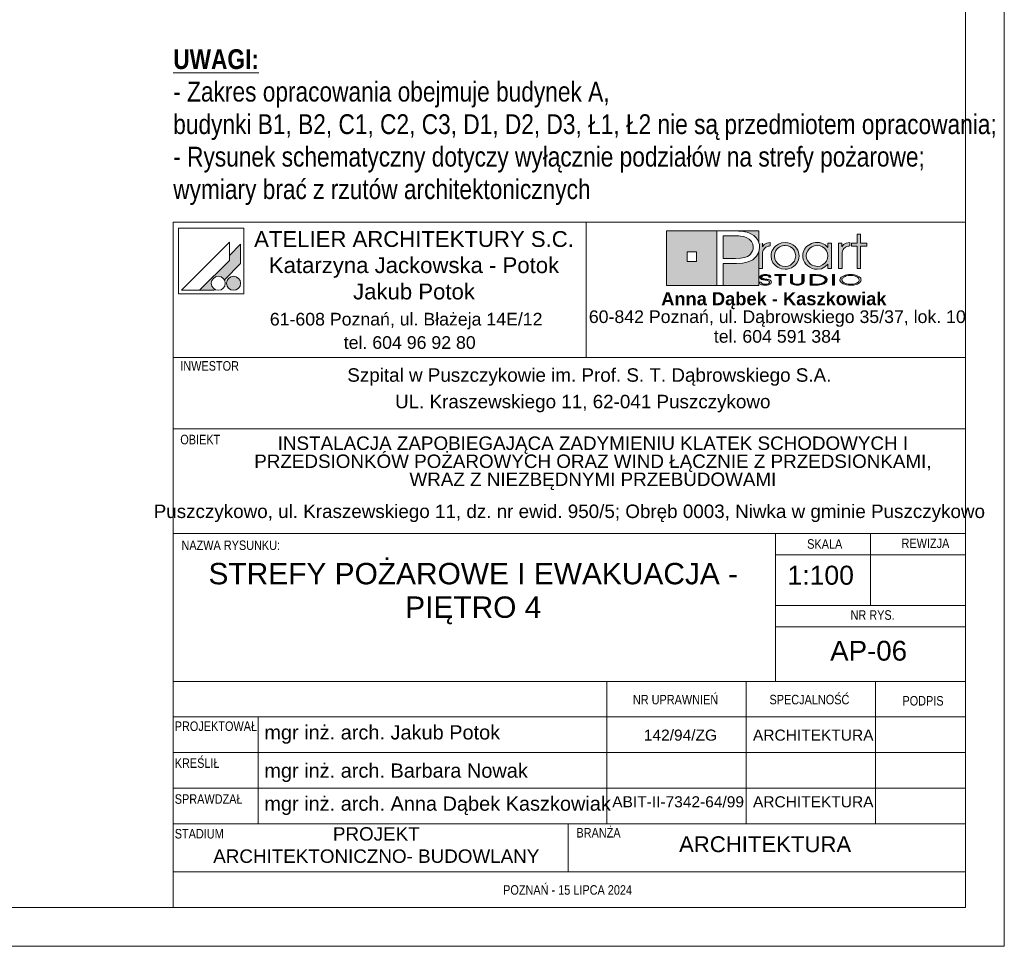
# Paper-space layout 'AP-06 STREFY POŻAROWE I EWAKUACJA - PIĘTRO 4' of a CAD drawing. Header units: millimetres. Extents: x 0 to 594, y 0 to 450.
# Tile 11 of 14: x 470 to 594, y 0 to 117. Entities that reach past the tile are written whole.
import ezdxf

# ---------------------------------------------------------------- set-up
doc = ezdxf.new("R2010")
doc.units = ezdxf.units.MM
doc.header["$MEASUREMENT"] = 0
for name, color, linetype, lineweight, true_color in [('0_Nr_pióra__249', 7, 'Continuous', 5, 0x191919), ('A_Arkusz_Nr_pióra__19', 7, 'Continuous', 5, 0x191919), ('A_Arkusz_Nr_pióra__255', 7, 'Continuous', 15, 0x242424)]:
    doc.layers.add(name, color=color, linetype=linetype, lineweight=lineweight, true_color=true_color)
doc.layers.add('A_Arkusz_Nr_pióra__1', color=7, linetype='Continuous', lineweight=20)
doc.layers.add('A_niewidoczne_Nr_pióra__1', color=7, linetype='Continuous', lineweight=20)
doc.styles.add('STYL_AUTOMATYCZNY_1', font='arial.ttf')
doc.styles.add('STYL_AUTOMATYCZNY_2', font='ARIALN.TTF')
doc.styles.add('STYL_AUTOMATYCZNY_3', font='arial.ttf')
doc.styles.add('STYL_AUTOMATYCZNY_5', font='ARIALN.TTF')

psp = doc.layouts.new('AP-06 STREFY POŻAROWE I EWAKUACJA - PIĘTRO 4')

# ---------------------------------------------------------------- hatches: boundary and pattern name
at = {"layer": 'A_Arkusz_Nr_pióra__19', "linetype": 'Continuous', "lineweight": 0, "true_color": 0x131313}
h = psp.add_hatch(color=250, dxfattribs=at)
h.paths.add_polyline_path([(551.36, 90.34), (557.71, 90.34), (557.71, 83.46), (551.36, 83.46)])
h.paths.add_polyline_path([(553.96, 87.69), (555.15, 87.69), (555.15, 86.49), (553.96, 86.49)], flags=0)
for points in [[(560.17, 89.71), (559.71, 89.72), (558.53, 89.72), (558.53, 86.86), (560.06, 86.86), (560.69, 86.89), (561.19, 86.98), (561.59, 87.13), (561.79, 87.26), (561.96, 87.42), (562.11, 87.61), (562.21, 87.83), (562.28, 88.05), (562.3, 88.28), (562.24, 88.67), (562.07, 89), (561.78, 89.3), (561.48, 89.48), (561.12, 89.62), (560.71, 89.69), (560.5, 89.71)], [(563.03, 90.34), (563.02, 88.83), (562.99, 88.95), (562.83, 89.25), (562.63, 89.52), (562.39, 89.75), (562.11, 89.94), (561.83, 90.07), (561.54, 90.17), (561.23, 90.25), (560.87, 90.3), (560.07, 90.33), (560.02, 90.34)], [(558.53, 83.46), (563.03, 83.46), (563.03, 87.7), (562.73, 87.14), (562.24, 86.71), (561.69, 86.45), (561.02, 86.29), (560.24, 86.24), (558.53, 86.24)]]:
    psp.add_hatch(color=250, dxfattribs=at).paths.add_polyline_path(points)
at = {"layer": 'A_Arkusz_Nr_pióra__19', "linetype": 'Continuous', "lineweight": 5, "true_color": 0x191919}
for points in [[(575.85, 85.58), (575.41, 85.58), (575.41, 88.44), (574.7, 88.44), (574.7, 88.81), (575.41, 88.81), (575.41, 89.94), (575.85, 89.94), (575.85, 88.81), (576.66, 88.81), (576.66, 88.44), (575.85, 88.44)], [(497.6, 88.67), (496.2, 87.26), (496.2, 86.61), (492.43, 82.85), (494.24, 82.85), (494.35, 82.96), (494.22, 83.05), (494.11, 83.16), (494.02, 83.29), (493.96, 83.43), (493.92, 83.58), (493.91, 83.73), (493.92, 83.88), (493.96, 84.03), (494.02, 84.17), (494.11, 84.3), (494.22, 84.4), (494.35, 84.49), (494.49, 84.56), (494.64, 84.6), (494.79, 84.61), (494.94, 84.6), (495.09, 84.56), (495.23, 84.49), (495.36, 84.4), (495.46, 84.3), (495.56, 84.16), (497.6, 86.21), (497.6, 86.51)], [(497.6, 86.21), (497.6, 88.67), (496.2, 87.26), (496.2, 86.61), (492.43, 82.85), (494.24, 82.85), (494.35, 82.96, -1.314777), (495.56, 84.16)], [(563.46, 88.83), (563.02, 88.83), (563.02, 85.58), (563.48, 85.58), (563.49, 87.54, -0.145311), (563.61, 87.99, -0.140329), (564.1, 88.38), (564.45, 88.45), (564.45, 88.88), (564.01, 88.81), (563.68, 88.63), (563.46, 88.34)], [(564.56, 87.22), (564.58, 87.43), (564.63, 87.65), (564.71, 87.86), (564.82, 88.06), (564.95, 88.25), (565.11, 88.41), (565.48, 88.67), (565.88, 88.83), (566.33, 88.89), (566.35, 88.89), (566.33, 88.52), (566.17, 88.5), (566, 88.47), (565.83, 88.41), (565.67, 88.34), (565.53, 88.24), (565.39, 88.13), (565.17, 87.86), (565.04, 87.55), (565, 87.2), (565.04, 86.84), (565.18, 86.52), (565.4, 86.24), (565.68, 86.04), (565.99, 85.91), (566.17, 85.89), (566.15, 85.52), (565.88, 85.55), (565.47, 85.71), (565.11, 85.97), (564.8, 86.33), (564.62, 86.75)], [(566.33, 88.52), (566.68, 88.47), (567, 88.33), (567.29, 88.11), (567.5, 87.85), (567.62, 87.55), (567.67, 87.21), (567.64, 86.96), (568.05, 86.8), (568.07, 86.87), (568.1, 87.2), (568.08, 87.43), (568.03, 87.67), (567.93, 87.91), (567.77, 88.17), (567.56, 88.4), (567.3, 88.6), (567, 88.76), (566.68, 88.85), (566.35, 88.89)], [(574.14, 88.38), (574.05, 88.34), (573.97, 88.29), (573.87, 88.23), (573.76, 88.12), (573.67, 88.01), (573.6, 87.9), (573.56, 87.78), (573.53, 87.63), (573.52, 87.46), (573.52, 85.58), (573.07, 85.58), (573.07, 88.81), (573.5, 88.81), (573.5, 88.34), (573.72, 88.63), (574.05, 88.81), (574.49, 88.88), (574.49, 88.45), (574.36, 88.43), (574.24, 88.41)], [(566.86, 85.58), (566.6, 85.52), (566.33, 85.5), (566.15, 85.52), (566.17, 85.89), (566.34, 85.87), (566.69, 85.91), (567, 86.04), (567.28, 86.26), (567.5, 86.53), (567.62, 86.85), (567.64, 86.96), (568.05, 86.8), (567.97, 86.56), (567.8, 86.26), (567.61, 86.03), (567.38, 85.84), (567.12, 85.68)], [(496.36, 84.53), (497.02, 82.9, -0.39153), (495.92, 83.36, -0.418968)], [(496.36, 84.53), (497.02, 82.9, 0.455663), (497.49, 84.15, 0.390402)], [(564.29, 84.49), (564.55, 84.49), (564.53, 84.59), (564.47, 84.67), (564.35, 84.75), (564.21, 84.81), (564.04, 84.84), (563.85, 84.85), (563.66, 84.84), (563.49, 84.8), (563.34, 84.74), (563.23, 84.67), (563.16, 84.59), (563.14, 84.5), (563.16, 84.4), (563.22, 84.33), (563.32, 84.26), (563.4, 84.22), (563.47, 84.2), (563.53, 84.19), (563.65, 84.16), (563.76, 84.15), (563.88, 84.13), (563.99, 84.11), (564.07, 84.09), (564.15, 84.07), (564.16, 84.22), (564.04, 84.24), (563.88, 84.26), (563.69, 84.3), (563.6, 84.32), (563.52, 84.35), (563.45, 84.39), (563.41, 84.44), (563.4, 84.5), (563.42, 84.57), (563.46, 84.62), (563.54, 84.67), (563.62, 84.7), (563.72, 84.73), (563.81, 84.73), (563.9, 84.73), (563.99, 84.72), (564.07, 84.7), (564.15, 84.67), (564.22, 84.62), (564.27, 84.56)], [(565.85, 83.5), (565.6, 83.5), (565.6, 84.71), (565.02, 84.71), (565.02, 84.83), (566.43, 84.83), (566.43, 84.71), (565.85, 84.71)], [(568.45, 83.6), (568.36, 83.56), (568.25, 83.52), (568.12, 83.5), (567.99, 83.48), (567.86, 83.48), (567.67, 83.49), (567.5, 83.52), (567.34, 83.56), (567.15, 83.67), (567.03, 83.82), (567, 84), (567, 84.83), (567.25, 84.83), (567.25, 84), (567.26, 83.9), (567.31, 83.81), (567.37, 83.74, 0.154269), (567.86, 83.61, 0.149724), (568.34, 83.73), (568.41, 83.81)], [(568.41, 83.81), (568.45, 83.9), (568.46, 84), (568.46, 84.83), (568.72, 84.83), (568.72, 84), (568.7, 83.86), (568.63, 83.74), (568.53, 83.65), (568.45, 83.6)], [(569.76, 83.62), (570.04, 83.62), (570.04, 83.5), (569.51, 83.5), (569.51, 84.83), (570.04, 84.83), (570.04, 84.71), (569.76, 84.71)], [(570.23, 84.83), (570.55, 84.82), (570.75, 84.79), (570.75, 84.66), (570.59, 84.68), (570.38, 84.7), (570.13, 84.71), (570.04, 84.71), (570.04, 84.83)], [(571.07, 84.72), (571.23, 84.65), (571.36, 84.58), (571.48, 84.49), (571.57, 84.38), (571.62, 84.27), (571.64, 84.16), (571.61, 84.02), (571.53, 83.89), (571.39, 83.77), (571.25, 83.68), (571.09, 83.62), (570.92, 83.57), (570.74, 83.53), (570.74, 83.67), (570.88, 83.7), (571.07, 83.77), (571.22, 83.87), (571.31, 83.96), (571.37, 84.06), (571.39, 84.17), (571.37, 84.28), (571.3, 84.38), (571.21, 84.47), (571.08, 84.55), (570.93, 84.61), (570.75, 84.66), (570.75, 84.79), (570.83, 84.78)], [(572.57, 83.5), (572.32, 83.5), (572.32, 84.83), (572.57, 84.83)], [(563.33, 83.87), (563.06, 83.87), (563.08, 83.79), (563.13, 83.71), (563.2, 83.64), (563.28, 83.59), (563.36, 83.56), (563.43, 83.54), (563.48, 83.52), (563.61, 83.49), (563.74, 83.48), (563.82, 83.49), (563.9, 83.48), (564.05, 83.49), (564.24, 83.53), (564.41, 83.6), (564.52, 83.68), (564.59, 83.77), (564.62, 83.87), (564.61, 83.92), (564.58, 83.98), (564.55, 84.03), (564.49, 84.08), (564.44, 84.12), (564.35, 84.16), (564.3, 84.18), (564.2, 84.21), (564.16, 84.22), (564.15, 84.07), (564.19, 84.05), (564.29, 84), (564.34, 83.93), (564.36, 83.86), (564.35, 83.8), (564.31, 83.74), (564.23, 83.68), (564.17, 83.65), (564.11, 83.64), (564.02, 83.61), (563.94, 83.6), (563.87, 83.6), (563.8, 83.6), (563.71, 83.61), (563.63, 83.62), (563.56, 83.64), (563.49, 83.67), (563.45, 83.7), (563.39, 83.74), (563.35, 83.8)], [(570.74, 83.53), (570.72, 83.53), (570.5, 83.51), (570.25, 83.5), (570.04, 83.5), (570.04, 83.62), (570.13, 83.62), (570.28, 83.62), (570.45, 83.63), (570.53, 83.63), (570.66, 83.65), (570.74, 83.67)]]:
    psp.add_hatch(color=250, dxfattribs=at).paths.add_polyline_path(points)
h = psp.add_hatch(color=250, dxfattribs=at)
h.paths.add_polyline_path([(571.73, 86.15), (571.36, 85.79), (570.91, 85.57), (570.39, 85.5), (570.06, 85.53), (569.75, 85.61), (569.44, 85.75), (569.18, 85.92), (568.96, 86.14), (568.78, 86.41), (568.66, 86.67), (568.59, 86.93), (568.57, 87.2), (568.58, 87.41), (568.63, 87.61), (568.7, 87.82), (568.79, 88.02), (568.91, 88.19), (569.05, 88.36), (569.24, 88.52), (569.44, 88.65), (569.67, 88.76), (569.91, 88.83), (570.15, 88.87), (570.4, 88.89), (570.67, 88.87), (570.92, 88.81), (571.15, 88.72), (571.37, 88.59), (571.56, 88.43), (571.73, 88.24), (571.73, 88.51), (571.73, 88.81), (572.17, 88.81), (572.17, 87.53), (572.17, 85.58), (571.73, 85.58), (571.73, 85.83)])
h.paths.add_polyline_path([(569.81, 88.38, 0.471077), (569.22, 86.5, 0.494724), (571.4, 86.34, 0.387258), (571.36, 88.1, 0.314042)], flags=0)
h = psp.add_hatch(color=250, dxfattribs=at)
h.paths.add_polyline_path([(574.59, 84.85, 0.130991), (573.56, 84.6, 0.250658), (573.25, 84.17, 0.250617), (573.5, 83.77, 0.141351), (574.59, 83.48, 0.117723), (575.58, 83.7, 0.245905), (575.93, 84.16, 0.237366), (575.68, 84.56, 0.143887)])
h.paths.add_polyline_path([(574.59, 84.73, 0.128597), (573.81, 84.56), (573.72, 84.5), (573.65, 84.45), (573.58, 84.37), (573.54, 84.31), (573.51, 84.24), (573.5, 84.17), (573.53, 84.03), (573.62, 83.91), (573.78, 83.79, 0.126974), (574.59, 83.6, 0.113214), (575.35, 83.76), (575.49, 83.86), (575.58, 83.93), (575.63, 84.01), (575.66, 84.08), (575.67, 84.16), (575.65, 84.26), (575.6, 84.36), (575.52, 84.45), (575.39, 84.55, 0.11716)], flags=0)

# ---------------------------------------------------------------- linework, layer by layer
at = {"layer": '0_Nr_pióra__249', "color": 250, "linetype": 'Continuous', "lineweight": 5, "true_color": 0x191919}
for p, q in [((489.75, 90.68), (489.75, 82.41)), ((498.01, 90.68), (489.75, 90.68)), ((498.01, 90.68), (498.01, 82.41)), ((551.36, 90.34), (563.03, 90.34)), ((551.36, 83.46), (551.36, 90.34)), ((557.71, 83.46), (557.71, 90.34)), ((557.71, 90.34), (559.99, 90.34)), ((558.53, 89.72), (558.53, 86.86)), ((559.71, 89.72), (558.53, 89.72)), ((560.17, 89.71), (559.71, 89.72)), ((559.99, 90.34), (560.46, 90.33)), ((560.5, 89.71), (560.17, 89.71)), ((560.46, 90.33), (560.87, 90.3)), ((560.71, 89.69), (560.5, 89.71)), ((561.12, 89.62), (560.71, 89.69)), ((560.87, 90.3), (561.23, 90.25)), ((561.48, 89.48), (561.12, 89.62)), ((561.23, 90.25), (561.54, 90.17)), ((561.79, 89.29), (561.48, 89.48)), ((561.54, 90.17), (561.83, 90.07)), ((561.83, 90.07), (562.11, 89.94)), ((562.11, 89.94), (562.39, 89.75)), ((562.39, 89.75), (562.63, 89.52)), ((562.63, 89.52), (562.83, 89.25)), ((563.03, 90.34), (563.02, 88.81)), ((575.41, 88.81), (575.41, 89.94)), ((575.41, 89.94), (575.85, 89.94)), ((575.85, 89.94), (575.85, 88.81)), ((496.2, 88.91), (490.13, 82.85)), ((496.2, 88.91), (496.2, 86.61)), ((497.6, 88.67), (496.2, 87.26)), ((497.6, 88.67), (497.6, 86.51)), ((562.07, 89), (561.79, 89.29)), ((562.24, 88.67), (562.07, 89)), ((562.3, 88.28), (562.24, 88.67)), ((562.28, 88.05), (562.3, 88.28)), ((562.83, 89.25), (562.99, 88.95)), ((562.99, 88.95), (563.08, 88.62)), ((563.12, 88.27), (563.02, 87.66)), ((563.08, 88.62), (563.12, 88.27)), ((563.46, 88.81), (563.46, 88.34)), ((563.46, 88.34), (563.68, 88.63)), ((563.68, 88.63), (564.01, 88.81)), ((563.92, 88.29), (563.83, 88.23)), ((564.01, 88.34), (563.92, 88.29)), ((564.01, 88.81), (564.45, 88.88)), ((564.1, 88.38), (564.01, 88.34)), ((564.2, 88.41), (564.1, 88.38)), ((564.32, 88.43), (564.2, 88.41)), ((564.45, 88.45), (564.32, 88.43)), ((564.45, 88.88), (564.45, 88.45)), ((564.82, 88.06), (564.95, 88.25)), ((564.95, 88.25), (565.11, 88.41)), ((565.11, 88.41), (565.48, 88.67)), ((565.53, 88.24), (565.39, 88.13)), ((565.48, 88.67), (565.88, 88.83)), ((565.67, 88.34), (565.53, 88.24)), ((565.83, 88.41), (565.67, 88.34)), ((566, 88.47), (565.83, 88.41)), ((565.88, 88.83), (566.33, 88.89)), ((566.17, 88.5), (566, 88.47)), ((566.34, 88.52), (566.17, 88.5)), ((566.33, 88.89), (566.67, 88.86)), ((566.68, 88.47), (566.34, 88.52)), ((566.67, 88.86), (567, 88.76)), ((567, 88.33), (566.68, 88.47)), ((567, 88.76), (567.3, 88.6)), ((567.29, 88.11), (567, 88.33)), ((567.3, 88.6), (567.56, 88.4)), ((567.56, 88.4), (567.77, 88.17)), ((568.91, 88.19), (569.05, 88.36)), ((569.05, 88.36), (569.24, 88.52)), ((569.24, 88.52), (569.44, 88.65)), ((569.71, 88.34), (569.41, 88.12)), ((569.44, 88.65), (569.67, 88.76)), ((569.67, 88.76), (569.91, 88.83)), ((570.03, 88.47), (569.71, 88.34)), ((569.91, 88.83), (570.15, 88.87)), ((570.39, 88.52), (570.03, 88.47)), ((570.15, 88.87), (570.4, 88.89)), ((570.75, 88.47), (570.39, 88.52)), ((570.4, 88.89), (570.67, 88.87)), ((570.67, 88.87), (570.92, 88.81)), ((571.06, 88.34), (570.75, 88.47)), ((570.92, 88.81), (571.15, 88.72)), ((571.34, 88.12), (571.06, 88.34)), ((571.15, 88.72), (571.37, 88.59)), ((571.37, 88.59), (571.56, 88.43)), ((571.56, 88.43), (571.73, 88.24)), ((571.73, 88.24), (571.73, 88.81)), ((571.73, 88.81), (572.17, 88.81)), ((572.17, 88.81), (572.17, 85.58)), ((573.07, 85.58), (573.07, 88.81)), ((573.07, 88.81), (573.5, 88.81)), ((573.5, 88.81), (573.5, 88.34)), ((573.5, 88.34), (573.72, 88.63)), ((573.72, 88.63), (574.05, 88.81)), ((573.97, 88.29), (573.87, 88.23)), ((574.05, 88.34), (573.97, 88.29)), ((574.05, 88.81), (574.49, 88.88)), ((574.14, 88.38), (574.05, 88.34)), ((574.24, 88.41), (574.14, 88.38)), ((574.36, 88.43), (574.24, 88.41)), ((574.49, 88.45), (574.36, 88.43)), ((574.49, 88.88), (574.49, 88.45)), ((574.7, 88.44), (574.7, 88.81)), ((574.7, 88.81), (575.41, 88.81)), ((575.41, 88.44), (574.7, 88.44)), ((575.41, 85.58), (575.41, 88.44)), ((575.85, 88.81), (576.66, 88.81)), ((576.66, 88.44), (575.85, 88.44)), ((575.85, 88.44), (575.85, 85.58)), ((576.66, 88.81), (576.66, 88.44)), ((553.96, 87.69), (555.15, 87.69)), ((553.96, 87.69), (555.15, 87.69)), ((553.96, 86.49), (553.96, 87.69)), ((555.15, 87.69), (555.15, 86.49)), ((555.15, 87.69), (555.15, 86.49)), ((561.19, 86.98), (561.59, 87.13)), ((561.59, 87.13), (561.79, 87.26)), ((561.79, 87.26), (561.96, 87.42)), ((561.96, 87.42), (562.11, 87.61)), ((562.11, 87.61), (562.21, 87.83)), ((562.21, 87.83), (562.28, 88.05)), ((562.73, 87.14), (562.24, 86.71)), ((563.02, 87.66), (562.73, 87.14)), ((563.03, 87.67), (563.03, 83.46)), ((563.49, 87.63), (563.48, 87.46)), ((563.48, 87.46), (563.48, 85.58)), ((563.52, 87.78), (563.49, 87.63)), ((563.56, 87.9), (563.52, 87.78)), ((563.63, 88.01), (563.56, 87.9)), ((563.72, 88.12), (563.63, 88.01)), ((563.83, 88.23), (563.72, 88.12)), ((564.56, 87.22), (564.58, 87.43)), ((564.62, 86.75), (564.56, 87.22)), ((564.58, 87.43), (564.63, 87.65)), ((564.63, 87.65), (564.71, 87.86)), ((564.71, 87.86), (564.82, 88.06)), ((565.04, 87.55), (565, 87.2)), ((565, 87.2), (565.04, 86.84)), ((565.17, 87.86), (565.04, 87.55)), ((565.39, 88.13), (565.17, 87.86)), ((567.5, 87.85), (567.29, 88.11)), ((567.62, 87.55), (567.5, 87.85)), ((567.67, 87.21), (567.62, 87.55)), ((567.62, 86.85), (567.67, 87.21)), ((567.77, 88.17), (567.94, 87.9)), ((567.94, 87.9), (568.03, 87.67)), ((568.03, 87.67), (568.08, 87.43)), ((568.1, 87.2), (568.07, 86.87)), ((568.08, 87.43), (568.1, 87.2)), ((568.57, 87.2), (568.58, 87.41)), ((568.59, 86.93), (568.57, 87.2)), ((568.58, 87.41), (568.63, 87.61)), ((568.63, 87.61), (568.7, 87.82)), ((568.7, 87.82), (568.79, 88.02)), ((568.79, 88.02), (568.91, 88.19)), ((569.05, 87.55), (569.01, 87.22)), ((569.01, 87.22), (569.05, 86.87)), ((569.19, 87.85), (569.05, 87.55)), ((569.41, 88.12), (569.19, 87.85)), ((571.56, 87.85), (571.34, 88.12)), ((571.69, 87.54), (571.56, 87.85)), ((571.73, 87.19), (571.69, 87.54)), ((571.69, 86.85), (571.73, 87.19)), ((573.53, 87.63), (573.52, 87.46)), ((573.52, 87.46), (573.52, 85.58)), ((573.56, 87.78), (573.53, 87.63)), ((573.6, 87.9), (573.56, 87.78)), ((573.67, 88.01), (573.6, 87.9)), ((573.76, 88.12), (573.67, 88.01)), ((573.87, 88.23), (573.76, 88.12)), ((496.2, 86.61), (492.43, 82.85)), ((497.6, 86.21), (495.56, 84.16)), ((497.6, 86.51), (497.6, 86.21)), ((555.15, 86.49), (553.96, 86.49)), ((558.53, 86.86), (560.06, 86.86)), ((558.53, 86.24), (558.53, 83.46)), ((560.19, 86.24), (558.53, 86.24)), ((560.06, 86.86), (560.69, 86.89)), ((561, 86.29), (560.19, 86.24)), ((560.69, 86.89), (561.19, 86.98)), ((561.69, 86.45), (561, 86.29)), ((562.24, 86.71), (561.69, 86.45)), ((564.8, 86.33), (564.62, 86.75)), ((565.11, 85.97), (564.8, 86.33)), ((565.04, 86.84), (565.18, 86.52)), ((565.47, 85.71), (565.11, 85.97)), ((565.18, 86.52), (565.4, 86.24)), ((565.4, 86.24), (565.68, 86.04)), ((565.68, 86.04), (565.99, 85.91)), ((565.99, 85.91), (566.34, 85.87)), ((566.34, 85.87), (566.69, 85.91)), ((566.69, 85.91), (567, 86.04)), ((567, 86.04), (567.28, 86.26)), ((567.38, 85.84), (567.12, 85.68)), ((567.28, 86.26), (567.5, 86.53)), ((567.61, 86.03), (567.38, 85.84)), ((567.5, 86.53), (567.62, 86.85)), ((567.8, 86.26), (567.61, 86.03)), ((567.97, 86.56), (567.8, 86.26)), ((568.07, 86.87), (567.97, 86.56)), ((568.66, 86.67), (568.59, 86.93)), ((568.78, 86.41), (568.66, 86.67)), ((568.96, 86.14), (568.78, 86.41)), ((569.18, 85.92), (568.96, 86.14)), ((569.05, 86.87), (569.18, 86.55)), ((569.18, 86.55), (569.4, 86.28)), ((569.44, 85.75), (569.18, 85.92)), ((569.4, 86.28), (569.53, 86.16)), ((569.53, 86.16), (569.68, 86.06)), ((569.68, 86.06), (569.85, 85.98)), ((569.85, 85.98), (570.03, 85.92)), ((570.03, 85.92), (570.21, 85.88)), ((570.21, 85.88), (570.39, 85.87)), ((570.39, 85.87), (570.74, 85.91)), ((570.74, 85.91), (571.06, 86.05)), ((571.36, 85.79), (570.91, 85.57)), ((571.06, 86.05), (571.34, 86.26)), ((571.34, 86.26), (571.56, 86.54)), ((571.73, 86.15), (571.36, 85.79)), ((571.56, 86.54), (571.69, 86.85)), ((571.73, 85.58), (571.73, 86.15)), ((563.48, 85.58), (563.02, 85.58)), ((563.14, 84.5), (563.16, 84.59)), ((563.16, 84.59), (563.23, 84.67)), ((563.23, 84.67), (563.34, 84.74)), ((563.34, 84.74), (563.49, 84.8)), ((563.41, 84.56), (563.4, 84.5)), ((563.46, 84.62), (563.41, 84.56)), ((563.54, 84.67), (563.46, 84.62)), ((563.49, 84.8), (563.66, 84.84)), ((563.62, 84.7), (563.54, 84.67)), ((563.72, 84.73), (563.62, 84.7)), ((563.66, 84.84), (563.85, 84.85)), ((563.83, 84.73), (563.72, 84.73)), ((563.95, 84.72), (563.83, 84.73)), ((563.85, 84.85), (564.04, 84.84)), ((564.06, 84.7), (563.95, 84.72)), ((564.04, 84.84), (564.21, 84.81)), ((564.15, 84.67), (564.06, 84.7)), ((564.22, 84.62), (564.15, 84.67)), ((564.21, 84.81), (564.35, 84.75)), ((564.27, 84.56), (564.22, 84.62)), ((564.29, 84.49), (564.27, 84.56)), ((564.35, 84.75), (564.47, 84.67)), ((564.47, 84.67), (564.53, 84.59)), ((564.53, 84.59), (564.55, 84.49)), ((565.02, 84.71), (565.02, 84.83)), ((565.02, 84.83), (566.43, 84.83)), ((565.6, 84.71), (565.02, 84.71)), ((565.88, 85.55), (565.47, 85.71)), ((565.6, 83.5), (565.6, 84.71)), ((566.43, 84.71), (565.85, 84.71)), ((565.85, 84.71), (565.85, 83.5)), ((566.33, 85.5), (565.88, 85.55)), ((566.6, 85.52), (566.33, 85.5)), ((566.43, 84.83), (566.43, 84.71)), ((566.86, 85.58), (566.6, 85.52)), ((567.12, 85.68), (566.86, 85.58)), ((567, 84.83), (567.25, 84.83)), ((567, 84), (567, 84.83)), ((567.25, 84.83), (567.25, 84)), ((568.46, 84), (568.46, 84.83)), ((568.46, 84.83), (568.72, 84.83)), ((568.72, 84.83), (568.72, 84)), ((569.75, 85.61), (569.44, 85.75)), ((569.51, 83.5), (569.51, 84.83)), ((569.51, 84.83), (570.04, 84.83)), ((569.51, 83.5), (569.51, 84.83)), ((569.51, 84.83), (570.23, 84.83)), ((570.06, 85.53), (569.75, 85.61)), ((570.04, 84.71), (569.76, 84.71)), ((569.76, 84.71), (569.76, 83.62)), ((570.13, 84.71), (569.76, 84.71)), ((569.76, 84.71), (569.76, 83.62)), ((570.04, 84.83), (570.04, 84.71)), ((570.39, 85.5), (570.06, 85.53)), ((570.38, 84.7), (570.13, 84.71)), ((570.23, 84.83), (570.55, 84.82)), ((570.59, 84.68), (570.38, 84.7)), ((570.91, 85.57), (570.39, 85.5)), ((570.55, 84.82), (570.83, 84.78)), ((570.77, 84.65), (570.59, 84.68)), ((570.93, 84.61), (570.77, 84.65)), ((570.83, 84.78), (571.07, 84.72)), ((571.07, 84.55), (570.93, 84.61)), ((571.07, 84.72), (571.23, 84.65)), ((571.2, 84.48), (571.07, 84.55)), ((571.23, 84.65), (571.36, 84.58)), ((571.36, 84.58), (571.48, 84.49)), ((572.17, 85.58), (571.73, 85.58)), ((572.32, 83.5), (572.32, 84.83)), ((572.32, 84.83), (572.57, 84.83)), ((572.32, 83.5), (572.32, 84.83)), ((572.32, 84.83), (572.57, 84.83)), ((572.57, 84.83), (572.57, 83.5)), ((572.57, 84.83), (572.57, 83.5)), ((573.52, 85.58), (573.07, 85.58)), ((573.42, 84.5), (573.56, 84.6)), ((573.56, 84.6), (573.73, 84.69)), ((573.81, 84.56), (573.72, 84.5)), ((573.73, 84.69), (573.93, 84.76)), ((574.04, 84.66), (573.81, 84.56)), ((573.93, 84.76), (574.14, 84.81)), ((574.3, 84.71), (574.04, 84.66)), ((574.14, 84.81), (574.35, 84.84)), ((574.59, 84.73), (574.3, 84.71)), ((574.35, 84.84), (574.59, 84.85)), ((574.59, 84.85), (574.85, 84.84)), ((574.76, 84.72), (574.59, 84.73)), ((574.93, 84.7), (574.76, 84.72)), ((574.85, 84.84), (575.1, 84.8)), ((575.09, 84.67), (574.93, 84.7)), ((575.26, 84.61), (575.09, 84.67)), ((575.1, 84.8), (575.34, 84.73)), ((575.4, 84.54), (575.26, 84.61)), ((575.34, 84.73), (575.53, 84.65)), ((575.52, 84.45), (575.4, 84.54)), ((575.85, 85.58), (575.41, 85.58)), ((575.53, 84.65), (575.68, 84.56)), ((575.68, 84.56), (575.8, 84.45)), ((563.03, 83.46), (551.36, 83.46)), ((558.53, 83.46), (557.71, 83.46)), ((563.08, 83.79), (563.06, 83.87)), ((563.06, 83.87), (563.33, 83.87)), ((563.13, 83.71), (563.08, 83.79)), ((563.2, 83.64), (563.13, 83.71)), ((563.16, 84.4), (563.14, 84.5)), ((563.22, 84.33), (563.16, 84.4)), ((563.28, 83.59), (563.2, 83.64)), ((563.32, 84.26), (563.22, 84.33)), ((563.37, 83.55), (563.28, 83.59)), ((563.37, 84.23), (563.32, 84.26)), ((563.33, 83.87), (563.35, 83.8)), ((563.35, 83.8), (563.39, 83.74)), ((563.43, 84.21), (563.37, 84.23)), ((563.48, 83.52), (563.37, 83.55)), ((563.39, 83.74), (563.45, 83.7)), ((563.4, 84.5), (563.41, 84.44)), ((563.41, 84.44), (563.45, 84.39)), ((563.5, 84.19), (563.43, 84.21)), ((563.45, 84.39), (563.52, 84.35)), ((563.45, 83.7), (563.5, 83.67)), ((563.59, 83.5), (563.48, 83.52)), ((563.58, 84.18), (563.5, 84.19)), ((563.5, 83.67), (563.56, 83.64)), ((563.52, 84.35), (563.6, 84.32)), ((563.56, 83.64), (563.63, 83.62)), ((563.68, 84.16), (563.58, 84.18)), ((563.72, 83.48), (563.59, 83.5)), ((563.6, 84.32), (563.73, 84.29)), ((563.63, 83.62), (563.7, 83.61)), ((563.8, 84.14), (563.68, 84.16)), ((563.7, 83.61), (563.77, 83.6)), ((563.84, 83.48), (563.72, 83.48)), ((563.73, 84.29), (563.89, 84.26)), ((563.77, 83.6), (563.85, 83.6)), ((563.96, 84.12), (563.8, 84.14)), ((564.05, 83.49), (563.84, 83.48)), ((563.85, 83.6), (563.92, 83.6)), ((563.89, 84.26), (564.03, 84.24)), ((563.92, 83.6), (563.98, 83.61)), ((564.09, 84.09), (563.96, 84.12)), ((563.98, 83.61), (564.05, 83.62)), ((564.03, 84.24), (564.13, 84.22)), ((564.05, 83.62), (564.12, 83.64)), ((564.24, 83.53), (564.05, 83.49)), ((564.19, 84.05), (564.09, 84.09)), ((564.12, 83.64), (564.18, 83.66)), ((564.13, 84.22), (564.2, 84.21)), ((564.18, 83.66), (564.23, 83.68)), ((564.29, 84), (564.19, 84.05)), ((564.2, 84.21), (564.25, 84.2)), ((564.23, 83.68), (564.3, 83.74)), ((564.41, 83.6), (564.24, 83.53)), ((564.25, 84.2), (564.31, 84.18)), ((564.55, 84.49), (564.29, 84.49)), ((564.34, 83.93), (564.29, 84)), ((564.3, 83.74), (564.35, 83.8)), ((564.31, 84.18), (564.36, 84.16)), ((564.36, 83.86), (564.34, 83.93)), ((564.35, 83.8), (564.36, 83.86)), ((564.36, 84.16), (564.44, 84.12)), ((564.52, 83.68), (564.41, 83.6)), ((564.44, 84.12), (564.5, 84.08)), ((564.5, 84.08), (564.55, 84.03)), ((564.59, 83.77), (564.52, 83.68)), ((564.55, 84.03), (564.59, 83.98)), ((564.59, 83.98), (564.61, 83.92)), ((564.62, 83.87), (564.59, 83.77)), ((564.61, 83.92), (564.62, 83.87)), ((565.85, 83.5), (565.6, 83.5)), ((567.03, 83.82), (567, 84)), ((567.15, 83.67), (567.03, 83.82)), ((567.34, 83.56), (567.15, 83.67)), ((567.25, 84), (567.26, 83.9)), ((567.26, 83.9), (567.31, 83.81)), ((567.31, 83.81), (567.38, 83.73)), ((567.5, 83.52), (567.34, 83.56)), ((567.38, 83.73), (567.43, 83.7)), ((567.43, 83.7), (567.5, 83.67)), ((567.5, 83.67), (567.58, 83.64)), ((567.67, 83.49), (567.5, 83.52)), ((567.58, 83.64), (567.67, 83.62)), ((567.67, 83.62), (567.76, 83.61)), ((567.86, 83.48), (567.67, 83.49)), ((567.76, 83.61), (567.86, 83.61)), ((567.86, 83.61), (567.95, 83.61)), ((567.99, 83.48), (567.86, 83.48)), ((567.95, 83.61), (568.04, 83.62)), ((568.12, 83.5), (567.99, 83.48)), ((568.04, 83.62), (568.13, 83.64)), ((568.25, 83.52), (568.12, 83.5)), ((568.13, 83.64), (568.21, 83.67)), ((568.21, 83.67), (568.28, 83.7)), ((568.36, 83.56), (568.25, 83.52)), ((568.28, 83.7), (568.34, 83.73)), ((568.34, 83.73), (568.41, 83.81)), ((568.45, 83.6), (568.36, 83.56)), ((568.41, 83.81), (568.45, 83.9)), ((568.45, 83.9), (568.46, 84)), ((568.53, 83.65), (568.45, 83.6)), ((568.63, 83.74), (568.53, 83.65)), ((568.7, 83.86), (568.63, 83.74)), ((568.72, 84), (568.7, 83.86)), ((570.04, 83.5), (569.51, 83.5)), ((570.25, 83.5), (569.51, 83.5)), ((569.76, 83.62), (570.04, 83.62)), ((569.76, 83.62), (570.13, 83.62)), ((570.04, 83.62), (570.04, 83.5)), ((570.13, 83.62), (570.35, 83.62)), ((570.5, 83.51), (570.25, 83.5)), ((570.35, 83.62), (570.53, 83.63)), ((570.72, 83.53), (570.5, 83.51)), ((570.53, 83.63), (570.68, 83.65)), ((570.68, 83.65), (570.89, 83.7)), ((570.92, 83.57), (570.72, 83.53)), ((570.89, 83.7), (571.07, 83.77)), ((571.09, 83.62), (570.92, 83.57)), ((571.07, 83.77), (571.22, 83.87)), ((571.25, 83.68), (571.09, 83.62)), ((571.3, 84.38), (571.2, 84.48)), ((571.22, 83.87), (571.31, 83.96)), ((571.39, 83.77), (571.25, 83.68)), ((571.37, 84.28), (571.3, 84.38)), ((571.31, 83.96), (571.37, 84.06)), ((571.39, 84.17), (571.37, 84.28)), ((571.37, 84.06), (571.39, 84.17)), ((571.53, 83.89), (571.39, 83.77)), ((571.48, 84.49), (571.57, 84.38)), ((571.61, 84.02), (571.53, 83.89)), ((571.57, 84.38), (571.62, 84.27)), ((571.64, 84.16), (571.61, 84.02)), ((571.62, 84.27), (571.64, 84.16)), ((572.57, 83.5), (572.32, 83.5)), ((572.57, 83.5), (572.32, 83.5)), ((573.25, 84.17), (573.27, 84.28)), ((573.26, 84.07), (573.25, 84.17)), ((573.31, 83.97), (573.26, 84.07)), ((573.27, 84.28), (573.33, 84.39)), ((573.38, 83.87), (573.31, 83.97)), ((573.33, 84.39), (573.42, 84.5)), ((573.5, 83.77), (573.38, 83.87)), ((573.51, 84.24), (573.5, 84.17)), ((573.5, 84.17), (573.53, 84.03)), ((573.65, 83.67), (573.5, 83.77)), ((573.54, 84.31), (573.51, 84.24)), ((573.53, 84.03), (573.62, 83.91)), ((573.58, 84.37), (573.54, 84.31)), ((573.64, 84.44), (573.58, 84.37)), ((573.62, 83.91), (573.77, 83.79)), ((573.72, 84.5), (573.64, 84.44)), ((573.84, 83.6), (573.65, 83.67)), ((573.77, 83.79), (573.88, 83.74)), ((574.07, 83.53), (573.84, 83.6)), ((573.88, 83.74), (574, 83.69)), ((574, 83.69), (574.13, 83.65)), ((574.33, 83.49), (574.07, 83.53)), ((574.13, 83.65), (574.28, 83.62)), ((574.28, 83.62), (574.43, 83.6)), ((574.59, 83.48), (574.33, 83.49)), ((574.43, 83.6), (574.59, 83.6)), ((574.59, 83.6), (574.81, 83.61)), ((574.78, 83.48), (574.59, 83.48)), ((574.97, 83.51), (574.78, 83.48)), ((574.81, 83.61), (575.01, 83.64)), ((575.15, 83.54), (574.97, 83.51)), ((575.01, 83.64), (575.2, 83.7)), ((575.31, 83.59), (575.15, 83.54)), ((575.2, 83.7), (575.35, 83.76)), ((575.45, 83.64), (575.31, 83.59)), ((575.35, 83.76), (575.48, 83.84)), ((575.58, 83.7), (575.45, 83.64)), ((575.48, 83.84), (575.58, 83.93)), ((575.6, 84.36), (575.52, 84.45)), ((575.58, 83.93), (575.63, 84.01)), ((575.77, 83.84), (575.58, 83.7)), ((575.65, 84.26), (575.6, 84.36)), ((575.63, 84.01), (575.66, 84.08)), ((575.67, 84.16), (575.65, 84.26)), ((575.66, 84.08), (575.67, 84.16)), ((575.89, 84), (575.77, 83.84)), ((575.8, 84.45), (575.87, 84.36)), ((575.87, 84.36), (575.91, 84.26)), ((575.93, 84.16), (575.89, 84)), ((575.91, 84.26), (575.93, 84.16)), ((489.75, 82.41), (498.01, 82.41)), ((490.13, 82.85), (494.24, 82.85)), ((494.35, 82.96), (494.24, 82.85))]:
    psp.add_line(p, q, dxfattribs=at)
for centre, start, end in [((494.79, 83.73), 0, 180), ((496.72, 83.73), 0, 180), ((494.79, 83.73), 180, 0), ((496.72, 83.73), 180, 0)]:
    psp.add_arc(centre, 0.882, start, end, dxfattribs=at)
at = {"layer": 'A_Arkusz_Nr_pióra__1', "color": 7, "linetype": 'Continuous', "lineweight": 20}
for p, q in [((589.1, 445.1), (589.1, 4.9)), ((589.1, 4.9), (29.9, 4.9))]:
    psp.add_line(p, q, dxfattribs=at)
at = {"layer": 'A_Arkusz_Nr_pióra__1', "color": 7, "linetype": 'Continuous', "lineweight": 20, "flags": 128}
psp.add_lwpolyline([(0, 450), (594, 450), (594, 0), (0, 0)], close=True, dxfattribs=at)
at = {"layer": 'A_Arkusz_Nr_pióra__255', "color": 250, "linetype": 'Continuous', "lineweight": 15, "true_color": 0x242424}
for p, q in [((489.1, 91.43), (589.1, 91.43)), ((489.1, 91.43), (489.1, 74.35)), ((541.22, 91.43), (541.22, 74.35)), ((489.1, 74.35), (589.1, 74.35)), ((489.1, 74.35), (489.1, 4.9)), ((589.1, 74.35), (489.1, 74.35)), ((489.1, 65.35), (589.1, 65.35)), ((489.1, 52.15), (589.1, 52.15)), ((565.1, 33.46), (565.1, 52.15)), ((577.1, 43.06), (577.1, 52.15)), ((565.1, 49.43), (589.1, 49.43)), ((565.1, 43.06), (589.1, 43.06)), ((565.1, 40.34), (589.1, 40.34)), ((489.1, 33.46), (589.1, 33.46)), ((543.85, 15.46), (543.85, 33.46)), ((561.43, 15.46), (561.43, 33.46)), ((577.75, 15.46), (577.75, 33.46)), ((489.1, 28.96), (589.1, 28.96)), ((499.8, 15.46), (499.8, 28.96)), ((489.1, 24.46), (589.1, 24.46)), ((489.1, 19.96), (589.1, 19.96)), ((499.8, 19.96), (589.1, 19.96)), ((489.1, 15.46), (588.96, 15.46)), ((503.1, 15.46), (589.1, 15.46)), ((538.96, 15.46), (538.96, 9.4)), ((489.1, 9.4), (589.1, 9.4)), ((489.1, 9.4), (589.1, 9.4))]:
    psp.add_line(p, q, dxfattribs=at)

# ---------------------------------------------------------------- texts
at = {"layer": 'A_Arkusz_Nr_pióra__1', "color": 7, "linetype": 'Continuous', "lineweight": 20, "style": 'STYL_AUTOMATYCZNY_1'}
for s, insert, char_height, attachment_point in [('\\A1;{\\pql;\\fArial|b0|i0|c238|p0;\\W1.000000;Szpital w Puszczykowie im. Prof. S. T. Dąbrowskiego S.A.}', (511.07, 71.89), 1.7, 4), ('\\A1;{\\pqc;\\fArial|b0|i0|c238|p0;\\W1.000000;UL. Kraszewskiego 11, 62-041 Puszczykowo}', (540.79, 68.54), 1.7, 5), ('\\A1;{\\pql;\\fArial|b0|i0|c238|p0;\\W1.000000;1:100}', (566.63, 46.85), 2.3999, 4), ('\\A1;{\\pqc;\\fArial|b0|i0|c238|p0;\\W1.000000;AP-06}', (576.87, 37.31), 2.5, 5)]:
    psp.add_mtext(s, dxfattribs=dict(at, insert=insert, char_height=char_height, attachment_point=attachment_point))
at = {"layer": 'A_Arkusz_Nr_pióra__1', "color": 7, "linetype": 'Continuous', "lineweight": 20, "insert": (526.97, 44.54), "char_height": 2.7, "width": 76, "attachment_point": 5, "line_spacing_factor": 0.940812, "style": 'STYL_AUTOMATYCZNY_1'}
psp.add_mtext('\\A1;{\\pqc;\\fArial|b0|i0|c238|p0;\\W1.000000;STREFY POŻAROWE I EWAKUACJA - PIĘTRO 4}', dxfattribs=at)
at = {"layer": 'A_Arkusz_Nr_pióra__19', "color": 250, "linetype": 'Continuous', "lineweight": 5, "true_color": 0x191919, "attachment_point": 5}
for s, insert, char_height, style in [('\\A1;{\\pqc;\\fArial|b0|i0|c238|p0;\\W1.000000;ATELIER ARCHITEKTURY S.C.}', (519.49, 89.31), 1.9999, 'STYL_AUTOMATYCZNY_1'), ('\\A1;{\\pqc;\\fArial|b0|i0|c238|p0;\\W1.000000;Katarzyna Jackowska - Potok}', (519.49, 85.72), 1.9999, 'STYL_AUTOMATYCZNY_1'), ('\\A1;{\\pqc;\\fArial|b0|i0|c238|p0;\\W1.000000;Jakub Potok}', (519.49, 82.68), 1.9999, 'STYL_AUTOMATYCZNY_1'), ('\\A1;{\\pqc;\\fArial|b1|i0|c238|p0;\\W1.000000;Anna Dąbek - Kaszkowiak}', (564.91, 81.53), 1.6499, 'STYL_AUTOMATYCZNY_3'), ('\\A1;{\\pqc;\\fArial|b0|i0|c238|p0;\\W1.000000;61-608 Poznań, ul. Błażeja 14E/12}', (518.5, 78.96), 1.5999, 'STYL_AUTOMATYCZNY_1'), ('\\A1;{\\pqc;\\fArial|b0|i0|c238|p0;\\W1.000000;tel. 604 96 92 80}', (518.95, 76.24), 1.5999, 'STYL_AUTOMATYCZNY_1')]:
    psp.add_mtext(s, dxfattribs=dict(at, insert=insert, char_height=char_height, style=style))
at = {"layer": 'A_Arkusz_Nr_pióra__19', "color": 250, "linetype": 'Continuous', "lineweight": 5, "true_color": 0x191919, "insert": (565.35, 78.26), "char_height": 1.59993, "attachment_point": 5, "line_spacing_factor": 0.931904, "style": 'STYL_AUTOMATYCZNY_1'}
psp.add_mtext('\\A1;{\\pqc;\\fArial|b0|i0|c238|p0;\\W1.000000;6\\fArial|b0|i0|c238|p0;\\W1.000000;0\\fArial|b0|i0|c238|p0;\\W1.000000;-\\fArial|b0|i0|c238|p0;\\W1.000000;842\\fArial|b0|i0|c238|p0;\\W1.000000; Poznań, ul. Dąbrowskiego \\fArial|b0|i0|c238|p0;\\W1.000000;35/37, lok. 10\\P\\pqc;\\fArial|b0|i0|c238|p0;\\W1.000000;tel. 604 591 384}', dxfattribs=at)
at = {"layer": 'A_Arkusz_Nr_pióra__255', "color": 250, "linetype": 'Continuous', "lineweight": 15, "true_color": 0x242424}
for s, insert, char_height, attachment_point, style in [('\\A1;{\\pql;\\fArial Narrow|b0|i0|c238|p0;\\W1.000000;INWESTOR}', (489.99, 73.29), 1.2, 4, 'STYL_AUTOMATYCZNY_2'), ('\\A1;{\\pql;\\fArial Narrow|b0|i0|c238|p0;\\W1.000000;OBIEKT}', (489.99, 63.99), 1.2, 4, 'STYL_AUTOMATYCZNY_2'), ('\\A1;{\\pql;\\fArial Narrow|b0|i0|c238|p0;\\W1.000000;NAZWA RYSUNKU:}', (490.14, 50.64), 1.2, 4, 'STYL_AUTOMATYCZNY_2'), ('\\A1;{\\pql;\\fArial Narrow|b0|i0|c238|p0;\\W1.000000;SKALA}', (569.12, 50.8), 1.2, 4, 'STYL_AUTOMATYCZNY_2'), ('\\A1;{\\pql;\\fArial Narrow|b0|i0|c238|p0;\\W1.000000;REWIZJA}', (581.03, 50.89), 1.2, 4, 'STYL_AUTOMATYCZNY_2'), ('\\A1;{\\pql;\\fArial Narrow|b0|i0|c238|p0;\\W1.000000;NR RYS.}', (574.59, 41.83), 1.2, 4, 'STYL_AUTOMATYCZNY_2'), ('\\A1;{\\pql;\\fArial Narrow|b0|i0|c238|p0;\\W1.000000;NR UPRAWNIEŃ}', (547.12, 31.15), 1.2, 4, 'STYL_AUTOMATYCZNY_2'), ('\\A1;{\\pql;\\fArial Narrow|b0|i0|c238|p0;\\W1.000000;SPECJALNOŚĆ}', (564.36, 31.15), 1.2, 4, 'STYL_AUTOMATYCZNY_2'), ('\\A1;{\\pql;\\fArial Narrow|b0|i0|c238|p0;\\W1.000000;PODPIS}', (581.14, 31), 1.2, 4, 'STYL_AUTOMATYCZNY_2'), ('\\A1;{\\pql;\\fArial Narrow|b0|i0|c238|p0;\\W1.000000;PROJEKTOWAŁ}', (489.29, 27.79), 1.2, 4, 'STYL_AUTOMATYCZNY_2'), ('\\A1;{\\pql;\\fArial|b0|i0|c238|p0;\\W1.000000;mgr inż. arch. Jakub Potok}', (500.6, 26.75), 1.7999, 4, 'STYL_AUTOMATYCZNY_1'), ('\\A1;{\\pql;\\fArial|b0|i0|c238|p0;\\W1.000000;142/94/ZG}', (548.5, 26.66), 1.4, 4, 'STYL_AUTOMATYCZNY_1'), ('\\A1;{\\pql;\\fArial|b0|i0|c238|p0;\\W1.000000;ARCHITEKTURA}', (562.28, 26.66), 1.4, 4, 'STYL_AUTOMATYCZNY_1'), ('\\A1;{\\pql;\\fArial Narrow|b0|i0|c238|p0;\\W1.000000;KREŚLIŁ}', (489.29, 23.13), 1.2, 4, 'STYL_AUTOMATYCZNY_2'), ('\\A1;{\\pql;\\fArial|b0|i0|c238|p0;\\W1.000000;mgr inż. arch. Barbara Nowak}', (500.6, 21.92), 1.7999, 4, 'STYL_AUTOMATYCZNY_1'), ('\\A1;{\\pql;\\fArial Narrow|b0|i0|c238|p0;\\W1.000000;SPRAWDZAŁ}', (489.29, 18.59), 1.2, 4, 'STYL_AUTOMATYCZNY_2'), ('\\A1;{\\pql;\\fArial|b0|i0|c238|p0;\\W1.000000;mgr inż. arch. Anna Dąbek Kaszkowiak }', (500.6, 17.75), 1.7999, 4, 'STYL_AUTOMATYCZNY_1'), ('\\A1;{\\pql;\\fArial|b0|i0|c238|p0;\\W1.000000;ABIT-II-7342-64/99}', (544.51, 18.24), 1.4, 4, 'STYL_AUTOMATYCZNY_1'), ('\\A1;{\\pql;\\fArial|b0|i0|c238|p0;\\W1.000000;ARCHITEKTURA}', (562.28, 18.24), 1.4, 4, 'STYL_AUTOMATYCZNY_1'), ('\\A1;{\\pql;\\fArial Narrow|b0|i0|c238|p0;\\W1.000000;BRANŻA}', (539.99, 14.34), 1.2, 4, 'STYL_AUTOMATYCZNY_2'), ('\\A1;{\\pql;\\fArial Narrow|b0|i0|c238|p0;\\W1.000000;STADIUM}', (489.29, 14.21), 1.2, 4, 'STYL_AUTOMATYCZNY_2'), ('\\A1;{\\pqc;\\fArial|b0|i0|c238|p0;\\W1.000000;ARCHITEKTURA}', (563.81, 12.88), 2, 5, 'STYL_AUTOMATYCZNY_1'), ('\\A1;{\\pql;\\fArial Narrow|b0|i0|c238|p0;\\W1.000000;POZNAŃ - 15 LIPCA 202\\fArial Narrow|b0|i0|c238|p0;\\W1.000000;4}', (530.74, 7.11), 1.19995, 4, 'STYL_AUTOMATYCZNY_2')]:
    psp.add_mtext(s, dxfattribs=dict(at, insert=insert, char_height=char_height, attachment_point=attachment_point, style=style))
at = {"layer": 'A_Arkusz_Nr_pióra__255', "color": 250, "linetype": 'Continuous', "lineweight": 15, "true_color": 0x242424, "char_height": 1.7, "attachment_point": 5, "style": 'STYL_AUTOMATYCZNY_1'}
for s, insert, width, line_spacing_factor in [('\\A1;{\\pqc;\\fArial|b0|i0|c238|p0;\\W1.000000;INSTALACJA ZAPOBIEGAJĄCA ZADYMIENIU KLATEK SCHODOWYCH I PRZEDSIONKÓW POŻAROWYCH ORAZ WIND ŁĄCZNIE Z PRZEDSIONKAMI, WRAZ Z NIEZBĘDNYMI PRZEBUDOWAMI}', (542.07, 61), 92.1354, 0.804067), ('\\A1;{\\pqc;\\fArial|b0|i0|c238|p0;\\W1.000000;Puszczykowo, ul. Kraszewskiego 11, dz. nr ewid. 950/5; Obręb 0003, Niwka w gminie Puszczykowo}', (539.1, 54.68), 100.0009, 0.930913)]:
    psp.add_mtext(s, dxfattribs=dict(at, insert=insert, width=width, line_spacing_factor=line_spacing_factor))
at = {"layer": 'A_Arkusz_Nr_pióra__255', "color": 250, "linetype": 'Continuous', "lineweight": 15, "true_color": 0x242424, "insert": (514.73, 12.78), "char_height": 1.7, "attachment_point": 5, "line_spacing_factor": 0.99104, "style": 'STYL_AUTOMATYCZNY_1'}
psp.add_mtext('\\A1;{\\pqc;\\fArial|b0|i0|c238|p0;\\W1.000000;PROJEKT \\P\\pqc;\\fArial|b0|i0|c238|p0;\\W1.000000;ARCHITEKTONICZNO- BUDOWLANY}', dxfattribs=at)
at = {"layer": 'A_niewidoczne_Nr_pióra__1', "color": 7, "linetype": 'Continuous', "lineweight": 20, "insert": (489.1, 103.45), "char_height": 2.5, "width": 100, "attachment_point": 4, "line_spacing_factor": 0.985227, "style": 'STYL_AUTOMATYCZNY_5'}
psp.add_mtext('\\A1;{\\pql;\\fArial Narrow|b1|i0|c238|p0;\\L\\W1.000000;\\LUWAGI:\\P\\pql;\\fArial Narrow|b0|i0|c238|p0;\\l\\W1.000000;\\l- Zakres opracowania obejmuje budynek A,\\P\\pql;\\fArial Narrow|b0|i0|c238|p0;\\W1.000000;budynki B1, B2, C1, C2, C3, D1, D2, D3, Ł1, Ł2 nie są przedmiotem opracowania;\\P\\pql;\\fArial Narrow|b0|i0|c238|p0;\\W1.000000;- Rysunek schematyczny dotyczy wyłącznie podziałów na strefy pożarowe; wymiary brać z rzutów architektonicznych}', dxfattribs=at)

doc.saveas('drawing.dxf')
